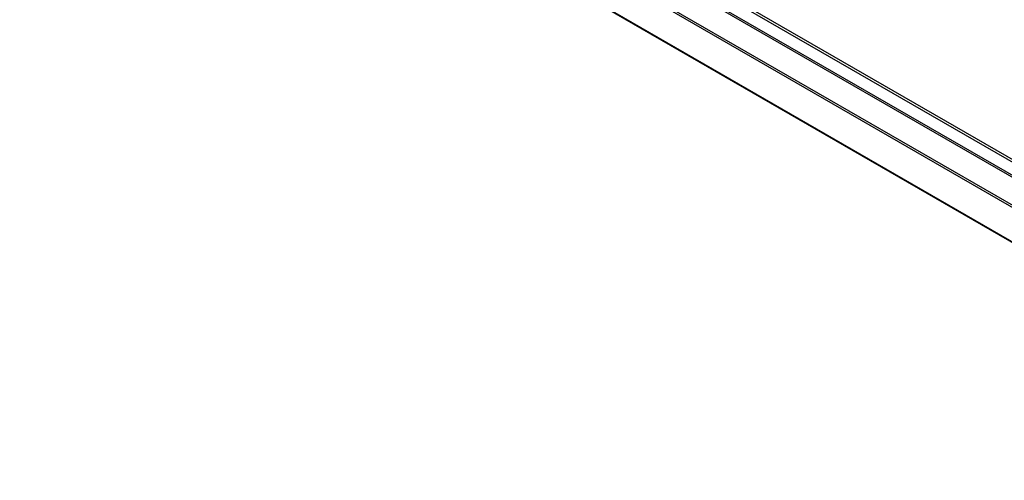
# Model space of a CAD drawing. Header units: inches. Extents: x 0 to 34, y 0 to 22.
# Tile 58 of 125: x 22.039 to 23.486, y 14.986 to 15.663. Entities that reach past the tile are written whole.
import ezdxf

# ---------------------------------------------------------------- set-up
doc = ezdxf.new("R2010")
doc.units = ezdxf.units.IN
doc.header["$LTSCALE"] = 1.87
doc.header["$MEASUREMENT"] = 0
doc.layers.get('0').update_dxf_attribs({"linetype": 'CONTINUOUS'})

msp = doc.modelspace()

# ---------------------------------------------------------------- linework, layer by layer
at = {"color": 7, "linetype": 'CONTINUOUS'}
for p, q in [((26.88016, 13.50076), (22.14961, 16.23212)), ((26.88578, 13.50132), (22.15524, 16.23268)), ((22.1311, 16.22054), (26.86164, 13.48918)), ((22.13297, 16.22252), (26.86352, 13.49116)), ((26.84305, 13.45565), (22.1125, 16.187)), ((26.84382, 13.45831), (22.11328, 16.18967)), ((22.03903, 16.17889), (26.91807, 13.3618)), ((22.03965, 16.17756), (26.91869, 13.36047))]:
    msp.add_line(p, q, dxfattribs=at)

doc.saveas('drawing.dxf')
